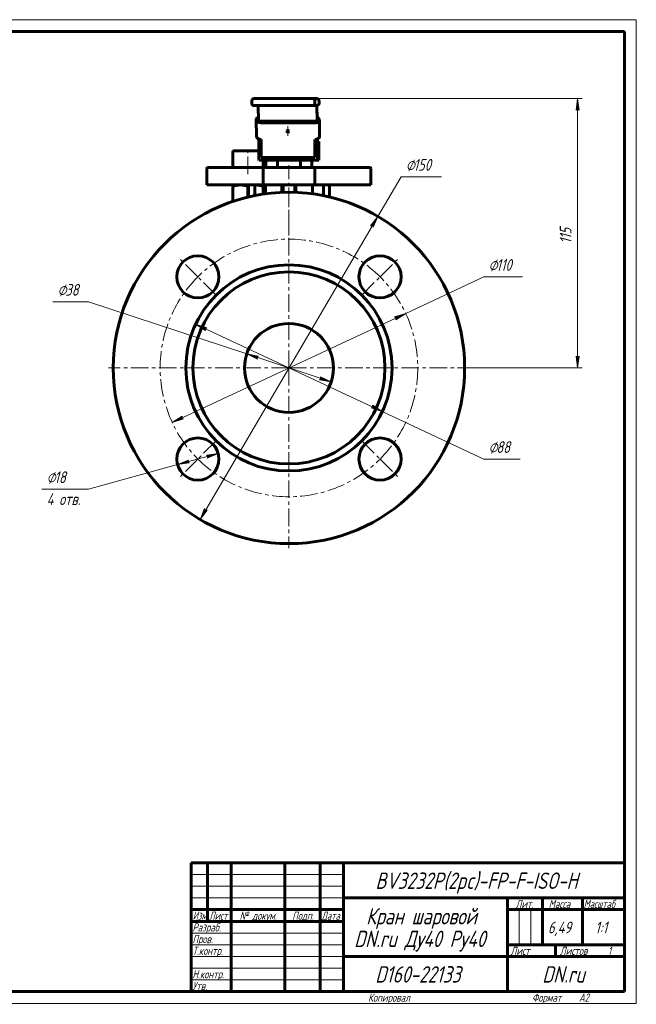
# Model space of a CAD drawing. Header units: millimetres. Extents: x 0 to 594, y 0 to 420.
# Tile 3 of 3: x 331 to 594, y 0 to 420. Entities that reach past the tile are written whole.
import ezdxf

# ---------------------------------------------------------------- set-up
doc = ezdxf.new("R2010")
doc.units = ezdxf.units.MM
for name, pattern in [('K5LT_AXLED', [12, 7.5, -1.5, 1.5, -1.5]), ('K5LT_BASIC', [0]), ('K5LT_THIN', [0])]:
    doc.linetypes.add(name, pattern=pattern)
doc.layers.add('Системный слой', color=7, linetype='Continuous')
doc.layers.add('Системный слой (1)', color=251, linetype='Continuous', true_color=0x6c6c6c)
doc.styles.add('KDIMTEXTSTYLE', font='txt', dxfattribs={"width": 0.96, "oblique": 15, "height": 5})
doc.styles.add('KTEXTSTYLE', font='txt', dxfattribs={"width": 0.96, "height": 5})
doc.dimstyles.new('KDIMSTYLE (1.00)', dxfattribs={"dimtxt": 5, "dimasz": 1, "dimexe": 2, "dimexo": 0, "dimgap": 1, "dimtad": 1, "dimtxsty": 'KDIMTEXTSTYLE', "dimsah": 1, "dimcen": 0, "dimdle": 1, "dimadec": 0, "dimazin": 0, "dimtfac": 0.667, "dimtmove": 0, "dimatfit": 3, "dimfxl": 1, "dimtvp": 1, "dimtolj": 1, "dimtzin": 0, "dimarcsym": 0})

# ---------------------------------------------------------------- blocks, each defined once
blk = doc.blocks.new('U9')
at = {"layer": 'Системный слой (1)', "color": 143, "linetype": 'K5LT_BASIC', "lineweight": 60, "true_color": 0x33acca}
for p, q in [((431.24, 349.43), (431.13, 349.43)), ((431.35, 349.43), (431.24, 349.43)), ((431.46, 349.43), (431.35, 349.43)), ((428.27, 348.87), (428.21, 348.85)), ((428.33, 348.89), (428.27, 348.87)), ((428.39, 348.91), (428.33, 348.89))]:
    blk.add_line(p, q, dxfattribs=at)
blk = doc.blocks.new('U10')
at = {"layer": 'Системный слой (1)', "color": 143, "linetype": 'K5LT_BASIC', "lineweight": 60, "true_color": 0x33acca}
for p, q in [((444.8, 372.36), (444.75, 372.45)), ((445.1, 372.19), (444.8, 372.36)), ((445.48, 372.23), (445.1, 372.19)), ((445.72, 372.44), (445.48, 372.23))]:
    blk.add_line(p, q, dxfattribs=at)
blk = doc.blocks.new('U11')
at = {"layer": 'Системный слой (1)', "color": 143, "linetype": 'K5LT_BASIC', "lineweight": 60, "true_color": 0x33acca}
for p, q in [((432.67, 378.58), (431.76, 377.7)), ((431.76, 377.7), (431.7, 377.38))]:
    blk.add_line(p, q, dxfattribs=at)
blk = doc.blocks.new('U12')
at = {"layer": 'Системный слой (1)', "color": 143, "linetype": 'K5LT_BASIC', "lineweight": 60, "true_color": 0x33acca}
for p, q in [((444.73, 372.36), (444.88, 372.61)), ((444.87, 372.11), (444.73, 372.36)), ((445.23, 372), (444.87, 372.11)), ((444.88, 372.61), (445.23, 372.71)), ((445.23, 372.71), (445.58, 372.61)), ((445.58, 372.1), (445.23, 372)), ((445.58, 372.61), (445.73, 372.36)), ((445.73, 372.35), (445.58, 372.1)), ((445.73, 372.36), (445.73, 372.35))]:
    blk.add_line(p, q, dxfattribs=at)
blk = doc.blocks.new('U13')
at = {"layer": 'Системный слой (1)', "color": 143, "linetype": 'K5LT_BASIC', "lineweight": 60, "true_color": 0x33acca}
for p, q in [((421.71, 342.51), (421.79, 342.49)), ((421.79, 342.49), (421.87, 342.46)), ((421.87, 342.46), (421.94, 342.44))]:
    blk.add_line(p, q, dxfattribs=at)
blk = doc.blocks.new('U14')
at = {"layer": 'Системный слой (1)', "color": 143, "linetype": 'K5LT_BASIC', "lineweight": 60, "true_color": 0x33acca}
for p, q in [((458.1, 378.4), (457.7, 378.61)), ((458.7, 377.4), (458.1, 378.4)), ((458.7, 377.38), (458.7, 377.4))]:
    blk.add_line(p, q, dxfattribs=at)
blk = doc.blocks.new('U15')
at = {"layer": 'Системный слой (1)', "color": 143, "linetype": 'K5LT_BASIC', "lineweight": 60, "true_color": 0x33acca}
for p, q in [((427.49, 364.06), (422.51, 364.06)), ((432.86, 364.06), (427.49, 364.06))]:
    blk.add_line(p, q, dxfattribs=at)
blk = doc.blocks.new('U16')
at = {"layer": 'Системный слой (1)', "color": 143, "linetype": 'K5LT_BASIC', "lineweight": 60, "true_color": 0x33acca}
for p, q in [((431.7, 377.31), (431.7, 377.28)), ((431.7, 377.28), (432.3, 376.29)), ((432.3, 376.29), (433.69, 375.89))]:
    blk.add_line(p, q, dxfattribs=at)
blk = doc.blocks.new('U17')
at = {"layer": 'Системный слой (1)', "color": 30, "linetype": 'K5LT_AXLED', "lineweight": 18, "true_color": 0xff8000}
for q in [(445.71, 348.3), (368.71, 271.3), (522.71, 271.3), (445.71, 194.3)]:
    blk.add_line((445.71, 271.3), q, dxfattribs=at)
blk = doc.blocks.new('D5')
at = {"layer": 'Системный слой (1)'}
for points in [[(569.58, 381.3), (568.92, 386.3), (568.26, 381.3), (568.92, 381.8)], [(568.92, 271.3), (569.58, 276.3), (568.92, 275.8), (568.26, 276.3)]]:
    blk.add_hatch(color=7, dxfattribs=at).paths.add_polyline_path(points)
at = {"layer": 'Системный слой (1)', "color": 7, "linetype": 'K5LT_THIN', "lineweight": 18, "true_color": 0xffffff}
for p, q in [((455.81, 386.3), (570.92, 386.3)), ((568.26, 381.3), (568.92, 386.3)), ((568.92, 386.3), (569.58, 381.3)), ((568.92, 381.8), (568.26, 381.3)), ((569.58, 381.3), (568.92, 381.8)), ((568.92, 271.3), (568.26, 276.3)), ((568.26, 276.3), (568.92, 275.8)), ((568.92, 275.8), (569.58, 276.3)), ((569.58, 276.3), (568.92, 271.3)), ((520.71, 271.3), (570.92, 271.3))]:
    blk.add_line(p, q, dxfattribs=at)
blk.add_wipeout([(567.92, 324.39), (560.54, 324.39), (560.54, 332.87), (567.92, 332.87)]).dxf.layer = 'Системный слой (1)'
blk.add_line((568.92, 386.3), (568.92, 271.3), dxfattribs=at)
at = {"layer": 'Системный слой (1)', "color": 7, "insert": (561.33, 324.39), "char_height": 5, "attachment_point": 1, "rotation": 90, "style": 'KTEXTSTYLE'}
blk.add_mtext('\\fArial|b0|c204|p34;\\H5.0;\\W1.000;\\Q15;\\fGOST Type AU|b0|i0|c204|p34;\\Q15;\\W0.960;115', dxfattribs=at)
blk = doc.blocks.new('KDIMARROW_01')
at = {"layer": 'Системный слой'}
blk.add_hatch(color=0, dxfattribs=at).paths.add_polyline_path([(-5, -0.66), (0, 0), (-5, 0.66), (-4.5, 0)])
at = {"layer": 'Системный слой', "color": 0, "linetype": 'K5LT_THIN', "lineweight": 18}
for p, q in [((-4.5, 0), (-5, 0.66)), ((-5, 0.66), (0, 0)), ((0, 0), (-5, -0.66)), ((-5, -0.66), (-4.5, 0))]:
    blk.add_line(p, q, dxfattribs=at)
at = {"layer": 'Системный слой (1)', "color": 0, "linetype": 'K5LT_THIN', "lineweight": 18}
blk.add_line((221.06, 82.28), (220.06, 82.28), dxfattribs=at)
blk = doc.blocks.new('D6')
at = {"layer": 'Системный слой (1)'}
for points in [[(481.7, 331.35), (483.66, 335.99), (480.57, 332.01), (481.39, 332.11)], [(407.76, 206.62), (410.86, 210.6), (410.04, 210.5), (409.72, 211.26)]]:
    blk.add_hatch(color=7, dxfattribs=at).paths.add_polyline_path(points)
at = {"layer": 'Системный слой (1)', "color": 7, "linetype": 'K5LT_THIN', "lineweight": 18, "true_color": 0xffffff}
for p, q in [((407.76, 206.62), (483.66, 335.99)), ((480.57, 332.01), (483.66, 335.99)), ((483.66, 335.99), (481.7, 331.35)), ((481.39, 332.11), (480.57, 332.01)), ((481.7, 331.35), (481.39, 332.11)), ((407.76, 206.62), (409.72, 211.26)), ((410.86, 210.6), (407.76, 206.62)), ((409.72, 211.26), (410.04, 210.5)), ((410.04, 210.5), (410.86, 210.6))]:
    blk.add_line(p, q, dxfattribs=at)
blk.add_wipeout([(495.6, 353.93), (495.6, 361.31), (508.27, 361.31), (508.27, 353.93)]).dxf.layer = 'Системный слой (1)'
for p, q in [((483.66, 335.99), (493.6, 352.93)), ((493.6, 352.93), (510.8, 352.93))]:
    blk.add_line(p, q, dxfattribs=at)
at = {"layer": 'Системный слой (1)', "color": 7, "char_height": 5, "attachment_point": 1, "style": 'KTEXTSTYLE'}
for s, insert in [('\\fArial|b0|c204|p34;\\H5.0;\\W1.000;\\Q15;\\fGOST Type AU|b0|i0|c204|p34;\\Q15;\\W0.960;⌀', (495.6, 360.52)), ('\\fArial|b0|c204|p34;\\H5.0;\\W1.000;\\Q15;\\fGOST Type AU|b0|i0|c204|p34;\\Q15;\\W0.960;150', (498.91, 360.52))]:
    blk.add_mtext(s, dxfattribs=dict(at, insert=insert))
blk = doc.blocks.new('U18')
at = {"layer": 'Системный слой (1)', "color": 30, "linetype": 'K5LT_AXLED', "lineweight": 18, "true_color": 0xff8000}
for p, q in [((406.82, 310.2), (399.04, 317.97)), ((484.6, 310.2), (492.38, 317.97)), ((414.6, 302.42), (406.82, 310.2)), ((476.82, 302.42), (484.6, 310.2)), ((414.6, 240.19), (406.82, 232.41)), ((476.82, 240.19), (484.6, 232.41)), ((406.82, 232.41), (399.04, 224.64)), ((484.6, 232.41), (492.38, 224.64))]:
    blk.add_line(p, q, dxfattribs=at)
for start, end in [(45, 135), (135, 225), (315, 45), (225, 315)]:
    blk.add_arc((445.71, 271.3), 55, start, end, dxfattribs=at)
blk = doc.blocks.new('D7')
at = {"layer": 'Системный слой (1)'}
for points in [[(491.29, 291.88), (495.54, 294.59), (490.73, 293.07), (491.46, 292.69)], [(395.88, 248.02), (400.69, 249.54), (399.96, 249.92), (400.14, 250.73)]]:
    blk.add_hatch(color=7, dxfattribs=at).paths.add_polyline_path(points)
at = {"layer": 'Системный слой (1)', "color": 7, "linetype": 'K5LT_THIN', "lineweight": 18, "true_color": 0xffffff}
for p, q in [((395.88, 248.02), (495.54, 294.59)), ((490.73, 293.07), (495.54, 294.59)), ((495.54, 294.59), (491.29, 291.88)), ((491.46, 292.69), (490.73, 293.07)), ((491.29, 291.88), (491.46, 292.69)), ((395.88, 248.02), (400.14, 250.73)), ((400.69, 249.54), (395.88, 248.02)), ((400.14, 250.73), (399.96, 249.92)), ((399.96, 249.92), (400.69, 249.54))]:
    blk.add_line(p, q, dxfattribs=at)
blk.add_wipeout([(530.93, 311.2), (530.93, 318.58), (542.96, 318.58), (542.96, 311.2)]).dxf.layer = 'Системный слой (1)'
for p, q in [((495.54, 294.59), (528.93, 310.2)), ((528.93, 310.2), (545.46, 310.2))]:
    blk.add_line(p, q, dxfattribs=at)
at = {"layer": 'Системный слой (1)', "color": 7, "char_height": 5, "attachment_point": 1, "style": 'KTEXTSTYLE'}
for s, insert in [('\\fArial|b0|c204|p34;\\H5.0;\\W1.000;\\Q15;\\fGOST Type AU|b0|i0|c204|p34;\\Q15;\\W0.960;⌀', (530.93, 317.78)), ('\\fArial|b0|c204|p34;\\H5.0;\\W1.000;\\Q15;\\fGOST Type AU|b0|i0|c204|p34;\\Q15;\\W0.960;110', (534.23, 317.78))]:
    blk.add_mtext(s, dxfattribs=dict(at, insert=insert))
blk = doc.blocks.new('D8')
at = {"layer": 'Системный слой (1)'}
for points in [[(410.66, 288.41), (405.85, 289.93), (410.1, 287.22), (409.93, 288.03)], [(485.57, 252.68), (481.32, 255.39), (481.5, 254.58), (480.76, 254.2)]]:
    blk.add_hatch(color=7, dxfattribs=at).paths.add_polyline_path(points)
at = {"layer": 'Системный слой (1)', "color": 7, "linetype": 'K5LT_THIN', "lineweight": 18, "true_color": 0xffffff}
for p, q in [((405.85, 289.93), (410.66, 288.41)), ((410.1, 287.22), (405.85, 289.93)), ((405.85, 289.93), (485.57, 252.68)), ((410.66, 288.41), (409.93, 288.03)), ((409.93, 288.03), (410.1, 287.22)), ((480.76, 254.2), (481.5, 254.58)), ((485.57, 252.68), (480.76, 254.2)), ((481.5, 254.58), (481.32, 255.39)), ((481.32, 255.39), (485.57, 252.68))]:
    blk.add_line(p, q, dxfattribs=at)
blk.add_wipeout([(530.93, 233.41), (530.93, 240.8), (541.95, 240.8), (541.95, 233.41)]).dxf.layer = 'Системный слой (1)'
for p, q in [((485.57, 252.68), (528.93, 232.41)), ((528.93, 232.41), (544.4, 232.41))]:
    blk.add_line(p, q, dxfattribs=at)
at = {"layer": 'Системный слой (1)', "color": 7, "char_height": 5, "attachment_point": 1, "style": 'KTEXTSTYLE'}
for s, insert in [('\\fArial|b0|c204|p34;\\H5.0;\\W1.000;\\Q15;\\fGOST Type AU|b0|i0|c204|p34;\\Q15;\\W0.960;⌀', (530.93, 240)), ('\\fArial|b0|c204|p34;\\H5.0;\\W1.000;\\Q15;\\fGOST Type AU|b0|i0|c204|p34;\\Q15;\\W0.960;88', (534.23, 240))]:
    blk.add_mtext(s, dxfattribs=dict(at, insert=insert))
blk = doc.blocks.new('D9')
at = {"layer": 'Системный слой (1)'}
for points in [[(431.94, 275.85), (432.62, 276.32), (427.67, 277.26), (432.21, 275.07)], [(463.75, 265.35), (459.21, 267.54), (459.48, 266.76), (458.8, 266.29)]]:
    blk.add_hatch(color=7, dxfattribs=at).paths.add_polyline_path(points)
at = {"layer": 'Системный слой (1)', "color": 7, "linetype": 'K5LT_THIN', "lineweight": 18, "true_color": 0xffffff}
for p, q in [((427.67, 277.26), (360.14, 299.57)), ((427.67, 277.26), (432.62, 276.32)), ((432.21, 275.07), (427.67, 277.26)), ((463.75, 265.35), (427.67, 277.26)), ((432.62, 276.32), (431.94, 275.85)), ((431.94, 275.85), (432.21, 275.07)), ((458.8, 266.29), (459.48, 266.76)), ((463.75, 265.35), (458.8, 266.29)), ((459.48, 266.76), (459.21, 267.54)), ((459.21, 267.54), (463.75, 265.35))]:
    blk.add_line(p, q, dxfattribs=at)
blk.add_wipeout([(346.92, 300.57), (346.92, 307.95), (357.69, 307.95), (357.69, 300.57)]).dxf.layer = 'Системный слой (1)'
blk.add_line((360.14, 299.57), (344.92, 299.57), dxfattribs=at)
at = {"layer": 'Системный слой (1)', "color": 7, "char_height": 5, "attachment_point": 1, "style": 'KTEXTSTYLE'}
for s, insert in [('\\fArial|b0|c204|p34;\\H5.0;\\W1.000;\\Q15;\\fGOST Type AU|b0|i0|c204|p34;\\Q15;\\W0.960;⌀', (346.92, 307.16)), ('\\fArial|b0|c204|p34;\\H5.0;\\W1.000;\\Q15;\\fGOST Type AU|b0|i0|c204|p34;\\Q15;\\W0.960;38', (350.23, 307.16))]:
    blk.add_mtext(s, dxfattribs=dict(at, insert=insert))
blk = doc.blocks.new('D10')
at = {"layer": 'Системный слой (1)'}
for points in [[(403.14, 230.72), (402.48, 231.22), (402.79, 231.99), (398.14, 230.02)], [(410.85, 232.84), (415.5, 234.8), (410.5, 234.11), (411.16, 233.61)]]:
    blk.add_hatch(color=7, dxfattribs=at).paths.add_polyline_path(points)
at = {"layer": 'Системный слой (1)', "color": 7, "linetype": 'K5LT_THIN', "lineweight": 18, "true_color": 0xffffff}
for p, q in [((415.5, 234.8), (398.14, 230.02)), ((398.14, 230.02), (402.79, 231.99)), ((402.79, 231.99), (402.48, 231.22)), ((410.5, 234.11), (415.5, 234.8)), ((411.16, 233.61), (410.5, 234.11)), ((415.5, 234.8), (410.85, 232.84)), ((410.85, 232.84), (411.16, 233.61)), ((398.14, 230.02), (360.14, 219.56)), ((403.14, 230.72), (398.14, 230.02)), ((402.48, 231.22), (403.14, 230.72))]:
    blk.add_line(p, q, dxfattribs=at)
blk.add_wipeout([(342.26, 211.18), (342.26, 227.94), (357.5, 227.94), (357.5, 211.18)]).dxf.layer = 'Системный слой (1)'
blk.add_line((360.14, 219.56), (340.26, 219.56), dxfattribs=at)
at = {"layer": 'Системный слой (1)', "color": 7, "char_height": 5, "attachment_point": 1, "style": 'KTEXTSTYLE'}
for s, insert in [('\\fArial|b0|c204|p34;\\H5.0;\\W1.000;\\Q15;\\fGOST Type AU|b0|i0|c204|p34;\\Q15;\\W0.960;⌀', (342.26, 227.15)), ('\\fArial|b0|c204|p34;\\H5.0;\\W1.000;\\Q15;\\fGOST Type AU|b0|i0|c204|p34;\\Q15;\\W0.960;18', (345.57, 227.15)), ('\\fArial|b0|c204|p34;\\H5.0;\\W1.000;\\Q15;\\fGOST Type AU|b0|i0|c204|p34;\\Q15;\\W0.960;4 отв.', (342.26, 217.77))]:
    blk.add_mtext(s, dxfattribs=dict(at, insert=insert))
blk = doc.blocks.new('U42')
at = {"color": 7, "linetype": 'K5LT_THIN', "lineweight": 18, "true_color": 0xffffff}
for p, q in [((0, 420), (594, 420)), ((594, 420), (594, 0)), ((404, 55), (469, 55)), ((404, 50), (469, 50)), ((404, 45), (469, 45)), ((543.96, 25), (543.96, 40)), ((548.98, 25), (548.98, 40)), ((404, 30), (469, 30)), ((404, 25), (469, 25)), ((404, 20), (469, 20)), ((404, 15), (469, 15)), ((404, 10), (469, 10)), ((594, 0), (0, 0))]:
    blk.add_line(p, q, dxfattribs=at)
at = {"color": 143, "linetype": 'K5LT_BASIC', "lineweight": 60, "true_color": 0x33acca}
for p, q in [((20, 415), (589, 415)), ((589, 415), (589, 5)), ((404, 60), (589, 60)), ((404, 5), (404, 60)), ((411, 35), (411, 60)), ((421, 5), (421, 60)), ((444, 5), (444, 60)), ((459, 5), (459, 60)), ((469, 5), (469, 60)), ((469, 45), (589, 45)), ((539, 5), (539, 45)), ((554, 25), (554, 45)), ((571, 25), (571, 45)), ((404, 40), (469, 40)), ((539, 40), (554, 40)), ((554, 40), (589, 40)), ((404, 35), (469, 35)), ((539, 25), (589, 25)), ((559.57, 20), (559.57, 25)), ((469, 20), (539, 20)), ((539, 20), (589, 20)), ((589, 5), (20, 5))]:
    blk.add_line(p, q, dxfattribs=at)
at = {"color": 7, "attachment_point": 1, "style": 'KTEXTSTYLE'}
for s, insert, char_height in [('\\fArial|b0|c204|p34;\\H5.0;\\W1.000;\\Q15;\\fGOST Type AU|b0|i0|c204|p34;\\Q15;\\W0.960;\\H7.00;BV3232P(2pc)-FP-F-ISO-H', (482.63, 55.86), 7), ('\\fArial|b0|c204|p34;\\H5.0;\\W1.000;\\Q15;\\fGOST Type AU|b0|i0|c204|p34;\\Q15;\\W0.960;\\H3.50;Лит.', (542.47, 44.18), 3.5), ('\\fArial|b0|c204|p34;\\H5.0;\\W1.000;\\Q15;\\fGOST Type AU|b0|i0|c204|p34;\\Q15;\\W0.960;\\H3.50;Масса', (556.58, 44.18), 3.5), ('\\fArial|b0|c204|p34;\\H5.0;\\W1.000;\\Q15;\\fGOST Type AU|b0|i0|c204|p34;\\Q15;\\W0.926;\\H3.50;Масштаб', (571.52, 44.18), 3.5), ('\\fArial|b0|c204|p34;\\H5.0;\\W1.000;\\Q15;\\fGOST Type AU|b0|i0|c204|p34;\\Q15;\\W0.786;\\H3.50;Изм.', (404.62, 39.18), 3.5), ('\\fArial|b0|c204|p34;\\H5.0;\\W1.000;\\Q15;\\fGOST Type AU|b0|i0|c204|p34;\\Q15;\\W0.800;\\H3.50;Лист', (411.61, 39.18), 3.5), ('\\fArial|b0|c204|p34;\\H5.0;\\W1.000;\\Q15;\\fGOST Type AU|b0|i0|c204|p34;\\Q15;\\W0.960;\\H3.50;№ докум.', (424.63, 39.18), 3.5), ('\\fArial|b0|c204|p34;\\H5.0;\\W1.000;\\Q15;\\fGOST Type AU|b0|i0|c204|p34;\\Q15;\\W0.960;\\H3.50;Подп.', (447.1, 39.18), 3.5), ('\\fArial|b0|c204|p34;\\H5.0;\\W1.000;\\Q15;\\fGOST Type AU|b0|i0|c204|p34;\\Q15;\\W0.800;\\H3.50;Дата', (459.61, 39.18), 3.5), ('\\fArial|b0|c204|p34;\\H5.0;\\W1.000;\\Q15;\\fGOST Type AU|b0|i0|c204|p34;\\Q15;\\W0.960;\\H7.00;Кран шаровой', (478.65, 40.69), 7), ('\\fArial|b0|c204|p34;\\H5.0;\\W1.000;\\Q15;\\fGOST Type AU|b0|i0|c204|p34;\\Q15;\\W0.960;\\H3.50;Разраб.', (404.5, 34.18), 3.5), ('\\fArial|b0|c204|p34;\\H5.0;\\W1.000;\\Q15;\\fGOST Type AU|b0|i0|c204|p34;\\Q15;\\W0.960;6,49', (556.3, 34.9), 5), ('\\fArial|b0|c204|p34;\\H5.0;\\W1.000;\\Q15;\\fGOST Type AU|b0|i0|c204|p34;\\Q15;\\W0.960;{\\c16737820;1:1}', (576.44, 34.9), 5), ('\\fArial|b0|c204|p34;\\H5.0;\\W1.000;\\Q15;\\fGOST Type AU|b0|i0|c204|p34;\\Q15;\\W0.960;\\H7.00;DN.ru Ду40 Ру40', (473.56, 31.02), 7), ('\\fArial|b0|c204|p34;\\H5.0;\\W1.000;\\Q15;\\fGOST Type AU|b0|i0|c204|p34;\\Q15;\\W0.960;\\H3.50;Пров.', (404.5, 29.18), 3.5), ('\\fArial|b0|c204|p34;\\H5.0;\\W1.000;\\Q15;\\fGOST Type AU|b0|i0|c204|p34;\\Q15;\\W0.960;\\H3.50;Т.контр.', (404.5, 24.18), 3.5), ('\\fArial|b0|c204|p34;\\H5.0;\\W1.000;\\Q15;\\fGOST Type AU|b0|i0|c204|p34;\\Q15;\\W0.960;\\H3.50;Лист', (540.32, 24.18), 3.5), ('\\fArial|b0|c204|p34;\\H5.0;\\W1.000;\\Q15;\\fGOST Type AU|b0|i0|c204|p34;\\Q15;\\W0.960;\\H3.50;Листов', (561.36, 24.18), 3.5), ('\\fArial|b0|c204|p34;\\H5.0;\\W1.000;\\Q15;\\fGOST Type AU|b0|i0|c204|p34;\\Q15;\\W0.960;\\H3.50;1', (581.91, 24.18), 3.5), ('\\fArial|b0|c204|p34;\\H5.0;\\W1.000;\\Q15;\\fGOST Type AU|b0|i0|c204|p34;\\Q15;\\W0.960;\\H3.50;Н.контр.', (404.5, 14.18), 3.5), ('\\fArial|b0|c204|p34;\\H5.0;\\W1.000;\\Q15;\\fGOST Type AU|b0|i0|c204|p34;\\Q15;\\W0.960;\\H7.00;D160-22133', (482.54, 15.86), 7), ('\\fArial|b0|c204|p34;\\H5.0;\\W1.000;\\Q15;\\fGOST Type AU|b0|i0|c204|p34;\\Q15;\\W0.960;\\H7.00;DN.ru', (553.84, 15.86), 7), ('\\fArial|b0|c204|p34;\\H5.0;\\W1.000;\\Q15;\\fGOST Type AU|b0|i0|c204|p34;\\Q15;\\W0.960;\\H3.50;Утв.', (404.5, 9.18), 3.5), ('\\fArial|b0|c204|p34;\\H5.0;\\W1.000;\\Q15;\\fGOST Type AU|b0|i0|c204|p34;\\Q15;\\W0.960;\\H3.50;Копировал', (479.5, 4.18), 3.5), ('\\fArial|b0|c204|p34;\\H5.0;\\W1.000;\\Q15;\\fGOST Type AU|b0|i0|c204|p34;\\Q15;\\W0.960;\\H3.50;Формат', (549.5, 4.18), 3.5), ('\\fArial|b0|c204|p34;\\H5.0;\\W1.000;\\Q15;\\fGOST Type AU|b0|i0|c204|p34;\\Q15;\\W0.960;\\H3.50;A2', (569.5, 4.18), 3.5)]:
    blk.add_mtext(s, dxfattribs=dict(at, insert=insert, char_height=char_height))

msp = doc.modelspace()

# ---------------------------------------------------------------- linework, layer by layer
at = {"layer": 'Системный слой (1)', "color": 143, "linetype": 'K5LT_BASIC', "lineweight": 60, "true_color": 0x33acca}
for p, q in [((429.805, 384.304), (429.805, 385.304)), ((430.805, 386.304), (455.807, 386.304)), ((455.807, 383.304), (430.805, 383.304)), ((432.694, 376.601), (432.608, 383.304)), ((457.574, 386.304), (455.807, 386.304)), ((455.807, 383.304), (457.574, 383.304)), ((456.807, 385.304), (456.807, 384.304)), ((457.606, 383.305), (457.692, 376.601)), ((457.711, 378.015), (457.642, 383.307)), ((458.574, 385.304), (458.574, 384.304)), ((431.705, 377.379), (431.704, 377.308)), ((431.704, 377.282), (431.795, 370.211)), ((432.694, 376.601), (433.694, 376.601)), ((433.685, 375.894), (456.683, 375.894)), ((433.694, 376.601), (456.692, 376.601)), ((456.692, 376.601), (457.692, 376.601)), ((457.711, 378.015), (457.692, 376.601)), ((458.701, 377.308), (458.702, 377.379)), ((458.794, 370.334), (458.702, 377.405)), ((458.794, 370.308), (458.793, 370.237)), ((432.894, 361.195), (432.793, 369.007)), ((433.805, 361.165), (433.78, 368.375)), ((456.803, 361.165), (456.778, 368.375)), ((456.791, 368.633), (456.79, 368.823)), ((456.816, 361.424), (456.791, 368.633)), ((457.79, 369.018), (457.892, 361.195)), ((457.91, 362.609), (457.827, 369.033)), ((457.84, 368.024), (458.413, 368.024)), ((458.413, 362.024), (458.413, 368.024)), ((421.712, 363.255), (421.712, 356.933)), ((458.208, 362.024), (457.928, 362.024)), ((458.208, 362.024), (458.413, 362.024)), ((458.437, 362.024), (458.413, 362.024)), ((458.437, 362.024), (458.437, 360.024)), ((457.928, 360.024), (432.93, 360.024)), ((433.805, 361.165), (456.803, 361.165)), ((434.712, 360.024), (434.712, 356.933)), ((435.897, 360.024), (435.897, 356.933)), ((440.804, 360.024), (440.804, 356.933)), ((450.619, 360.024), (450.619, 356.933)), ((455.527, 360.024), (455.527, 356.933)), ((456.803, 361.165), (456.816, 361.424)), ((458.437, 360.024), (457.928, 360.024)), ((410.712, 349.433), (410.712, 356.433)), ((420.712, 356.933), (411.212, 356.933)), ((434.212, 356.933), (420.712, 356.933)), ((457.212, 356.933), (434.212, 356.933)), ((434.712, 349.433), (434.712, 356.433)), ((456.712, 349.433), (456.712, 356.433)), ((470.712, 356.933), (457.212, 356.933)), ((480.212, 356.933), (470.712, 356.933)), ((480.712, 349.433), (480.712, 356.433)), ((410.712, 349.433), (420.712, 349.433)), ((420.712, 349.433), (434.712, 349.433)), ((421.712, 348.853), (421.712, 349.433)), ((428.387, 349.433), (428.387, 344.276)), ((431.127, 344.873), (431.127, 349.433)), ((434.712, 349.433), (456.712, 349.433)), ((434.712, 349.433), (434.712, 348.853)), ((435.712, 345.635), (435.712, 349.433)), ((442.712, 349.433), (442.712, 346.244)), ((443.245, 346.264), (443.245, 349.433)), ((448.178, 349.433), (448.178, 346.264)), ((448.712, 346.244), (448.712, 349.433)), ((455.712, 345.635), (455.712, 349.433)), ((456.712, 349.433), (470.712, 349.433)), ((460.479, 344.836), (460.479, 349.433)), ((463.037, 344.276), (463.037, 349.433)), ((470.712, 349.433), (480.712, 349.433)), ((421.712, 348.853), (421.712, 342.514)), ((428.212, 348.853), (428.212, 344.234)), ((434.712, 348.853), (434.712, 345.493)), ((421.712, 342.361), (421.712, 342.514))]:
    msp.add_line(p, q, dxfattribs=at)
at = {"layer": 'Системный слой (1)', "color": 30, "linetype": 'K5LT_AXLED', "lineweight": 18, "true_color": 0xff8000}
for p, q in [((445.204, 370.359), (445.258, 374.535)), ((428.212, 354.055), (428.212, 366.055)), ((445.712, 327.883), (445.712, 357.883))]:
    msp.add_line(p, q, dxfattribs=at)
at = {"layer": 'Системный слой (1)', "color": 143, "linetype": 'K5LT_BASIC', "lineweight": 60, "true_color": 0x33acca}
for centre, radius in [((445.712, 271.304), 75), ((406.821, 310.195), 9), ((484.603, 310.195), 9), ((445.712, 271.304), 44), ((445.712, 271.304), 41), ((445.712, 271.304), 19), ((406.821, 232.414), 9), ((484.603, 232.414), 9)]:
    msp.add_circle(centre, radius, dxfattribs=at)
for centre, radius, start, end in [((422.512, 363.255), 0.8, 90, 180), ((411.212, 356.433), 0.5, 90, 180), ((434.212, 356.433), 0.5, 0, 90), ((457.212, 356.433), 0.5, 90, 180), ((480.212, 356.433), 0.5, 0, 90)]:
    msp.add_arc(centre, radius, start, end, dxfattribs=at)
for centre, major_axis, ratio, start_param, end_param in [((430.805, 385.304), (-1, 0), 0.9999164, 4.712389, 6.2831853), ((430.805, 384.304), (-1, 0), 0.9999164, 0, 1.5707963), ((455.807, 385.304), (-1, 0), 0.9999164, 3.1415927, 4.712389), ((455.807, 384.304), (-1, 0), 0.9999164, 1.5707963, 3.1415927), ((457.574, 385.304), (0, 1), 0.9999164, 4.712389, 6.2831853), ((457.574, 384.304), (0, -1), 0.9999164, 0, 1.5707963), ((456.702, 377.308), (2, 0.026), 0.7070476, 4.6941005, 6.2648969), ((433.795, 370.237), (2, 0.026), 0.7070476, 3.1415927, 4.6941005), ((456.793, 370.237), (2, 0.026), 0.7070476, 4.6941005, 6.2648969), ((456.794, 370.308), (-2, -0.026), 0.7070476, 3.1233042, 3.1415927), ((433.768, 368.116), (0, 1), 0.0129322, -1.3089969, -0.7853982), ((456.766, 368.116), (0, 1), 0.0129322, -1.3089969, -0.7853982), ((457.928, 364.024), (0, -2), 0.0129322, 5.4977871, 6.2831853), ((432.93, 364.024), (0, -4), 0.0129322, 5.4977871, 6.2831853), ((457.928, 364.024), (0, -4), 0.0129322, 5.4977871, 6.2831853)]:
    msp.add_ellipse(centre, major_axis=major_axis, ratio=ratio, start_param=start_param, end_param=end_param, dxfattribs=at)
for points in [[(424.962, 349.433), (423.453, 349.433), (421.712, 348.853)], [(428.212, 348.853), (426.47, 349.433), (424.962, 349.433)], [(434.712, 348.853), (432.97, 349.433), (431.462, 349.433)]]:
    msp.add_rational_spline(points, [1, 1.0379548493, 1], degree=2, dxfattribs=at)

# ---------------------------------------------------------------- block references
at = {"layer": 'Системный слой (1)'}
for name in ['U11', 'U14', 'U16', 'U12', 'U10', 'U15', 'U9', 'U17', 'U13']:
    msp.add_blockref(name, (0, 0), dxfattribs=at)

# ---------------------------------------------------------------- next in the draw order: dimensions: what is measured, and where the dimension line sits
at = {"layer": 'Системный слой (1)', "color": 7}
dim = msp.add_linear_dim(base=(568.919, 386.304), p1=(520.712, 271.304), p2=(455.807, 386.304), angle=90, dimstyle='KDIMSTYLE (1.00)', override={"dimexo": 0, "dimpost": '\\fGOST Type AU|b0|c204|p34;\\H5.0;\\W0.960;\\Q15;<>', "dimblk1": 'KDIMARROW_01', "dimblk2": 'KDIMARROW_01', "dimse1": 0, "dimse2": 0, "dimclrt": 7, "dimtol": 1, "dimtp": 0, "dimtm": 0, "dimtdec": 5, "dimtolj": 1}, dxfattribs=at)
dim.commit()
dim.dimension.update_dxf_attribs({"geometry": 'D5', "text_midpoint": (568.919, 328.804), "dimtype": 160})

# ---------------------------------------------------------------- next in the draw order: dimensions: what is measured, and where the dimension line sits
dim = msp.add_diameter_dim_2p(p1=(407.759, 206.616), p2=(483.664, 335.993), dimstyle='KDIMSTYLE (1.00)', override={"dimtih": 1, "dimtoh": 1, "dimpost": '\\fGOST Type AU|b0|c204|p34;\\H5.0;\\W0.960;\\Q15;<>', "dimblk1": 'KDIMARROW_01', "dimblk2": 'KDIMARROW_01', "dimclrt": 7, "dimtol": 1, "dimtp": 0, "dimtm": 0, "dimtdec": 5, "dimtmove": 1, "dimatfit": 2, "dimtolj": 1}, dxfattribs=at)
dim.commit()
dim.dimension.update_dxf_attribs({"geometry": 'D6', "text_midpoint": (495.603, 352.933), "dimtype": 163})

# ---------------------------------------------------------------- next in the draw order: block references
at = {"layer": 'Системный слой (1)'}
msp.add_blockref('U18', (0, 0), dxfattribs=at)

# ---------------------------------------------------------------- next in the draw order: dimensions: what is measured, and where the dimension line sits
at = {"layer": 'Системный слой (1)', "color": 7}
dim = msp.add_diameter_dim_2p(p1=(395.885, 248.018), p2=(495.539, 294.591), dimstyle='KDIMSTYLE (1.00)', override={"dimtih": 1, "dimtoh": 1, "dimpost": '\\fGOST Type AU|b0|c204|p34;\\H5.0;\\W0.960;\\Q15;<>', "dimblk1": 'KDIMARROW_01', "dimblk2": 'KDIMARROW_01', "dimclrt": 7, "dimtol": 1, "dimtp": 0, "dimtm": 0, "dimtdec": 5, "dimtmove": 1, "dimatfit": 2, "dimtolj": 1}, dxfattribs=at)
dim.commit()
dim.dimension.update_dxf_attribs({"geometry": 'D7', "text_midpoint": (530.927, 310.195), "dimtype": 163})

# ---------------------------------------------------------------- next in the draw order: dimensions: what is measured, and where the dimension line sits
dim = msp.add_diameter_dim_2p(p1=(405.85, 289.934), p2=(485.573, 252.675), dimstyle='KDIMSTYLE (1.00)', override={"dimtih": 1, "dimtoh": 1, "dimpost": '\\fGOST Type AU|b0|c204|p34;\\H5.0;\\W0.960;\\Q15;<>', "dimblk1": 'KDIMARROW_01', "dimblk2": 'KDIMARROW_01', "dimclrt": 7, "dimtol": 1, "dimtp": 0, "dimtm": 0, "dimtdec": 5, "dimtmove": 1, "dimatfit": 2, "dimtolj": 1}, dxfattribs=at)
dim.commit()
dim.dimension.update_dxf_attribs({"geometry": 'D8', "text_midpoint": (530.927, 232.414), "dimtype": 163})

# ---------------------------------------------------------------- next in the draw order: dimensions: what is measured, and where the dimension line sits
dim = msp.add_diameter_dim_2p(p1=(463.753, 265.346), p2=(427.67, 277.263), dimstyle='KDIMSTYLE (1.00)', override={"dimtih": 1, "dimtoh": 1, "dimpost": '\\fGOST Type AU|b0|c204|p34;\\H5.0;\\W0.960;\\Q15;<>', "dimblk1": 'KDIMARROW_01', "dimblk2": 'KDIMARROW_01', "dimclrt": 7, "dimtol": 1, "dimtp": 0, "dimtm": 0, "dimtdec": 5, "dimtmove": 1, "dimatfit": 2, "dimtolj": 1}, dxfattribs=at)
dim.commit()
dim.dimension.update_dxf_attribs({"geometry": 'D9', "text_midpoint": (358.136, 299.569), "dimtype": 163})
dim = msp.add_diameter_dim_2p(p1=(415.498, 234.803), p2=(398.144, 230.024), dimstyle='KDIMSTYLE (1.00)', override={"dimtih": 1, "dimtoh": 1, "dimpost": '\\fGOST Type AU|b0|c204|p34;\\H5.0;\\W0.960;\\Q15;<>\\X\\fGOST Type AU|b0|c204|p34;\\H5.0;\\W0.960;\\Q15;\\fGOST Type AU|b0|i0|c204|p34;\\Q15;4 отв.', "dimblk1": 'KDIMARROW_01', "dimblk2": 'KDIMARROW_01', "dimclrt": 7, "dimtol": 1, "dimtp": 0, "dimtm": 0, "dimtdec": 5, "dimtmove": 1, "dimatfit": 2, "dimtolj": 1}, dxfattribs=at)
dim.commit()
dim.dimension.update_dxf_attribs({"geometry": 'D10', "text_midpoint": (358.136, 219.56)})

# ---------------------------------------------------------------- next in the draw order: block references
msp.add_blockref('U42', (0, 0))

doc.saveas('drawing.dxf')
